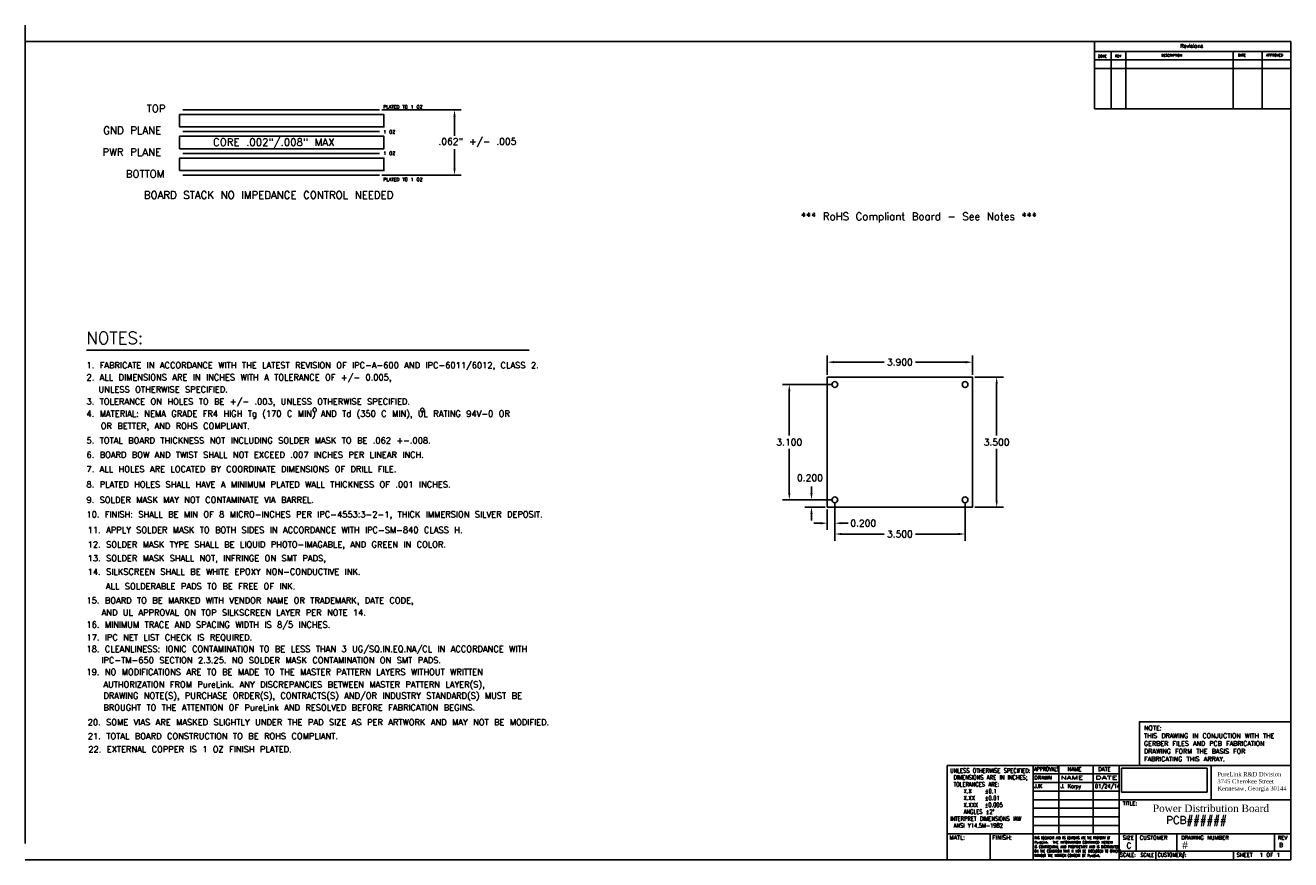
# Model space of a CAD drawing. Extents: x -0.8 to 33.2, y -13.2 to 9.3.
import ezdxf
from ezdxf.enums import TextEntityAlignment as Align

# ---------------------------------------------------------------- set-up
doc = ezdxf.new("R2010")
doc.units = 0
doc.header["$MEASUREMENT"] = 0
doc.layers.get('0').update_dxf_attribs({"linetype": 'CONTINUOUS'})
doc.layers.get('DEFPOINTS').update_dxf_attribs({"linetype": 'CONTINUOUS'})
for name, color, linetype in [('56', 7, 'CONTINUOUS'), ('BORDER', 7, 'CONTINUOUS'), ('CONSTRUCTION_CLASS', 7, 'CONTINUOUS'), ('Notes', 5, 'CONTINUOUS')]:
    doc.layers.add(name, color=color, linetype=linetype)
doc.styles.add('Roman', font='txt.shx', dxfattribs={"height": 0.11})
doc.styles.get("Standard").update_dxf_attribs({"font": 'txt.shx', "height": 0.18})
doc.dimstyles.get("Standard").update_dxf_attribs({"dimtxt": 0.18, "dimasz": 0.18, "dimexe": 0.18, "dimexo": 0.0625, "dimgap": 0.09, "dimtad": 0, "dimtih": 1, "dimtoh": 1, "dimdec": 3, "dimzin": 0, "dimdsep": 46, "dimtxsty": 'Standard', "dimcen": 0.09, "dimadec": 0, "dimazin": 0, "dimtfac": 1, "dimtdec": 3, "dimtofl": 0, "dimtmove": 0, "dimatfit": 3, "dimfxl": 0, "dimtolj": 1, "dimtzin": 0, "dimarcsym": 0})
picture_1 = doc.add_image_def('image1.png', size_in_pixel=(184, 51))

# ---------------------------------------------------------------- blocks, each defined once
blk = doc.blocks.new('GERBERFABNOTE')
blk.add_lwpolyline([(0, 0), (-4.064, 0), (-4.064, 1.174), (0, 1.174)], close=True)
at = {"insert": (-3.942, 1.067), "char_height": 0.125, "width": 3.89655, "attachment_point": 1}
blk.add_mtext('NOTE:\\PTHIS DRAWING IN CONJUCTION WITH THE GERBER FILES AND PCB FABRICATION DRAWING FORM THE BASIS FOR FABRICATING THIS ARRAY.', dxfattribs=at)
blk = doc.blocks.new('*D17')
at = {"color": 0, "linetype": 'Continuous', "lineweight": -2}
for p, q in [((20.792, -0.122), (20.792, 0.397)), ((24.692, -0.122), (24.692, 0.397)), ((20.972, 0.217), (22.322, 0.217)), ((24.512, 0.217), (23.162, 0.217))]:
    blk.add_line(p, q, dxfattribs=at)
at = {"color": 0, "linetype": 'Continuous'}
for points in [[(20.972, 0.247), (20.972, 0.187), (20.792, 0.217)], [(24.512, 0.247), (24.512, 0.187), (24.692, 0.217)]]:
    blk.add_solid(points, dxfattribs=at)
at = {"layer": 'DEFPOINTS', "color": 0, "linetype": 'Continuous'}
for p in [(24.692, 0.217), (20.792, -0.184), (24.692, -0.184)]:
    blk.add_point(p, dxfattribs=at)
at = {"color": 0, "linetype": 'Continuous', "insert": (22.742, 0.217), "char_height": 0.18, "attachment_point": 5}
blk.add_mtext('\\A1;3.900', dxfattribs=at)
blk = doc.blocks.new('*D18')
at = {"color": 0, "linetype": 'Continuous', "lineweight": -2}
for p, q in [((24.755, -0.184), (25.522, -0.184)), ((25.342, -0.364), (25.342, -1.754)), ((25.342, -3.504), (25.342, -2.114)), ((24.755, -3.684), (25.522, -3.684))]:
    blk.add_line(p, q, dxfattribs=at)
at = {"color": 0, "linetype": 'Continuous'}
for points in [[(25.312, -0.364), (25.372, -0.364), (25.342, -0.184)], [(25.312, -3.504), (25.372, -3.504), (25.342, -3.684)]]:
    blk.add_solid(points, dxfattribs=at)
at = {"layer": 'DEFPOINTS', "color": 0, "linetype": 'Continuous'}
for p in [(24.692, -0.184), (24.692, -3.684), (25.342, -3.684)]:
    blk.add_point(p, dxfattribs=at)
at = {"color": 0, "linetype": 'Continuous', "insert": (25.342, -1.934), "char_height": 0.18, "attachment_point": 5}
blk.add_mtext('\\A1;3.500', dxfattribs=at)
blk = doc.blocks.new('*D19')
at = {"color": 0, "linetype": 'Continuous', "lineweight": -2}
for p, q in [((20.992, -3.547), (20.992, -4.293)), ((20.792, -3.747), (20.792, -4.293)), ((20.612, -4.113), (20.432, -4.113)), ((21.172, -4.113), (21.352, -4.113))]:
    blk.add_line(p, q, dxfattribs=at)
at = {"color": 0, "linetype": 'Continuous'}
for points in [[(20.612, -4.083), (20.612, -4.143), (20.792, -4.113)], [(21.172, -4.083), (21.172, -4.143), (20.992, -4.113)]]:
    blk.add_solid(points, dxfattribs=at)
at = {"layer": 'DEFPOINTS', "color": 0, "linetype": 'Continuous'}
for p in [(20.792, -3.684), (20.992, -3.484), (20.992, -4.113)]:
    blk.add_point(p, dxfattribs=at)
at = {"color": 0, "linetype": 'Continuous', "insert": (21.757, -4.113), "char_height": 0.18, "attachment_point": 5}
blk.add_mtext('\\A1;0.200', dxfattribs=at)
blk = doc.blocks.new('*D20')
at = {"color": 0, "linetype": 'Continuous', "lineweight": -2}
for p, q in [((20.366, -3.304), (20.366, -3.124)), ((20.93, -3.484), (20.186, -3.484)), ((20.73, -3.684), (20.186, -3.684)), ((20.366, -3.864), (20.366, -4.044))]:
    blk.add_line(p, q, dxfattribs=at)
at = {"color": 0, "linetype": 'Continuous'}
for points in [[(20.336, -3.304), (20.396, -3.304), (20.366, -3.484)], [(20.336, -3.864), (20.396, -3.864), (20.366, -3.684)]]:
    blk.add_solid(points, dxfattribs=at)
at = {"layer": 'DEFPOINTS', "color": 0, "linetype": 'Continuous'}
for p in [(20.366, -3.484), (20.792, -3.684), (20.992, -3.484)]:
    blk.add_point(p, dxfattribs=at)
at = {"color": 0, "linetype": 'Continuous', "insert": (20.326, -2.891), "char_height": 0.18, "attachment_point": 5}
blk.add_mtext('\\A1;0.200', dxfattribs=at)
blk = doc.blocks.new('*D21')
at = {"color": 0, "linetype": 'Continuous', "lineweight": -2}
for p, q in [((20.992, -3.547), (20.992, -4.584)), ((24.492, -3.547), (24.492, -4.584)), ((21.172, -4.404), (22.322, -4.404)), ((24.312, -4.404), (23.162, -4.404))]:
    blk.add_line(p, q, dxfattribs=at)
at = {"color": 0, "linetype": 'Continuous'}
for points in [[(21.172, -4.374), (21.172, -4.434), (20.992, -4.404)], [(24.312, -4.374), (24.312, -4.434), (24.492, -4.404)]]:
    blk.add_solid(points, dxfattribs=at)
at = {"layer": 'DEFPOINTS', "color": 0, "linetype": 'Continuous'}
for p in [(20.992, -3.484), (24.492, -3.484), (24.492, -4.404)]:
    blk.add_point(p, dxfattribs=at)
at = {"color": 0, "linetype": 'Continuous', "insert": (22.742, -4.404), "char_height": 0.18, "attachment_point": 5}
blk.add_mtext('\\A1;3.500', dxfattribs=at)
blk = doc.blocks.new('*D22')
at = {"color": 0, "linetype": 'Continuous', "lineweight": -2}
for p, q in [((20.93, -0.384), (19.59, -0.384)), ((19.77, -0.564), (19.77, -1.754)), ((19.77, -3.304), (19.77, -2.114)), ((20.93, -3.484), (19.59, -3.484))]:
    blk.add_line(p, q, dxfattribs=at)
at = {"color": 0, "linetype": 'Continuous'}
for points in [[(19.74, -0.564), (19.8, -0.564), (19.77, -0.384)], [(19.74, -3.304), (19.8, -3.304), (19.77, -3.484)]]:
    blk.add_solid(points, dxfattribs=at)
at = {"layer": 'DEFPOINTS', "color": 0, "linetype": 'Continuous'}
for p in [(19.77, -0.384), (20.992, -0.384), (20.992, -3.484)]:
    blk.add_point(p, dxfattribs=at)
at = {"color": 0, "linetype": 'Continuous', "insert": (19.77, -1.934), "char_height": 0.18, "attachment_point": 5}
blk.add_mtext('\\A1;3.100', dxfattribs=at)

msp = doc.modelspace()

# ---------------------------------------------------------------- linework, layer by layer
at = {"linetype": 'Continuous'}
for p, q in [((-0.7575, 9.2761), (-0.7575, -12.7239)), ((33.2425, 8.8382), (-0.7575, 8.8382)), ((27.9689, 7.0311), (27.9689, 8.8382)), ((33.2425, 8.8382), (27.9689, 8.8382)), ((33.2425, 8.5691), (27.9689, 8.5691)), ((28.4209, 7.0297), (28.4209, 8.5691)), ((28.8094, 7.0311), (28.8094, 8.5691)), ((31.6944, 7.0311), (31.6944, 8.5691)), ((32.4771, 7.0311), (32.4771, 8.5691)), ((33.2425, -13.1618), (33.2425, 8.8382)), ((33.2425, 8.8382), (33.2425, 8.3576)), ((33.2425, 7.0311), (33.2425, 8.5691)), ((33.2425, 7.0311), (33.2425, 8.5691)), ((33.2425, 8.5691), (33.2425, 7.0311)), ((33.2425, 7.0311), (33.2425, 8.5691)), ((33.2425, 8.3468), (27.9689, 8.3468)), ((33.2425, 8.112), (27.9689, 8.112)), ((8.7563, 7.0016), (3.4712, 7.0016)), ((33.2425, 7.0311), (27.9689, 7.0311)), ((8.7563, 6.4156), (3.4712, 6.4156)), ((8.7563, 5.8297), (3.4712, 5.8297)), ((8.7563, 5.2438), (3.4712, 5.2438)), ((-0.7575, -13.1618), (33.2425, -13.1618))]:
    msp.add_line(p, q, dxfattribs=at)
for p, q in [((26.3228, -10.6246), (24.0163, -10.6246)), ((24.0163, -10.6246), (24.0163, -13.1618)), ((26.3228, -10.6246), (28.6294, -10.6246)), ((26.3228, -13.1618), (26.3228, -10.6246)), ((26.3228, -10.8553), (28.6294, -10.8553)), ((27.0148, -12.4698), (27.0148, -10.6246)), ((27.9374, -12.4698), (27.9374, -10.6246)), ((28.6294, -10.6246), (33.2425, -10.6246)), ((28.6294, -13.1618), (28.6294, -10.6246)), ((31.1041, -10.6246), (31.1041, -11.5472)), ((26.3228, -11.0859), (28.6294, -11.0859)), ((26.3228, -11.3166), (28.6294, -11.3166)), ((26.3228, -11.5472), (28.6294, -11.5472)), ((28.6294, -11.5472), (33.2425, -11.5472)), ((26.3228, -11.7779), (28.6294, -11.7779)), ((26.3228, -12.0085), (28.6294, -12.0085)), ((26.3228, -12.2392), (28.6294, -12.2392)), ((24.0163, -12.4698), (26.3228, -12.4698)), ((25.1695, -13.1618), (25.1695, -12.4698)), ((26.3228, -12.4698), (33.2425, -12.4698)), ((29.0879, -12.9312), (29.0879, -12.4698)), ((30.1835, -12.9312), (30.1835, -12.4698)), ((32.8042, -12.9312), (32.8042, -12.4698)), ((28.6294, -12.9312), (33.2425, -12.9312)), ((29.6226, -13.1618), (29.6226, -12.9312)), ((31.7086, -13.1618), (31.7086, -12.9312))]:
    msp.add_line(p, q)
for points in [[(3.3855, 6.8761), (8.8793, 6.8761), (8.8793, 6.5411), (3.3855, 6.5411)], [(3.3855, 5.9551), (8.8793, 5.9551), (8.8793, 6.2902), (3.3855, 6.2902)], [(3.3855, 5.3692), (8.8793, 5.3692), (8.8793, 5.7042), (3.3855, 5.7042)], [(20.7921, -3.6842), (24.6921, -3.6842), (24.6921, -0.1842), (20.7921, -0.1842)]]:
    msp.add_lwpolyline(points, close=True, dxfattribs=at)
for centre in [(20.9921, -0.3842), (24.4921, -0.3842), (20.9921, -3.4842), (24.4921, -3.4842)]:
    msp.add_circle(centre, 0.078, dxfattribs=at)
at = {"layer": '56', "color": 137, "linetype": 'Continuous'}
msp.add_line((0.8852, 0.5426), (12.7778, 0.5426), dxfattribs=at)
at = {"layer": 'Notes', "linetype": 'Continuous'}
for p, q in [((8.8188, 7.0016), (10.9555, 7.0016)), ((10.7755, 6.8216), (10.7755, 6.3027)), ((10.7755, 5.4238), (10.7755, 5.9427)), ((8.8188, 5.2438), (10.9555, 5.2438))]:
    msp.add_line(p, q, dxfattribs=at)
for points in [[(10.7455, 6.8216), (10.8055, 6.8216), (10.7755, 7.0016)], [(10.7455, 5.4238), (10.8055, 5.4238), (10.7755, 5.2438)]]:
    msp.add_solid(points, dxfattribs=at)

# ---------------------------------------------------------------- block references
at = {"layer": 'BORDER'}
msp.add_blockref('GERBERFABNOTE', (33.2425, -10.6246), dxfattribs=at)

# ---------------------------------------------------------------- texts
at = {"style": 'Roman'}
for s, p in [('DATE', (31.8281, 8.4404)), ('APPROVED', (32.583, 8.4404)), ('ZONE', (28.0651, 8.4129)), ('REV', (28.52, 8.4188)), ('DESCRIPTION', (29.7667, 8.4324))]:
    msp.add_text(s, height=0.065, dxfattribs=at).set_placement(p)
for s, height, width, p in [('UNLESS OTHERWISE SPECIFIED:', 0.115327, 0.75, (24.0933, -10.8228)), ('APPROVALS', 0.10518, 0.7, (26.3498, -10.7767)), (' TOLERANCES ARE:', 0.115327, 0.75, (24.0933, -11.1919)), (' DIMENSIONS ARE IN INCHES;', 0.115327, 0.75, (24.0933, -11.0074)), ('JJK', 0.10518, 0.9, (26.3491, -11.238)), ('J. Karpy', 0.10518, 0.9, (27.0603, -11.238)), ('01/24/14', 0.10518, 0.9, (27.9842, -11.238)), ('    X.X    %%p0.1', 0.115327, 0.75, (24.0933, -11.3764)), ('    X.XX   %%p0.01', 0.115327, 0.75, (24.0933, -11.5609)), ('    ANGLES %%p2%%d', 0.115327, 0.75, (24.0933, -11.93)), ('    X.XXX  %%p0.005', 0.115327, 0.75, (24.0933, -11.7455)), ('INTERPRET DIMENSIONS IAW', 0.115327, 0.75, (24.0933, -12.1145)), (' ANSI Y14.5M-1982', 0.115327, 0.75, (24.0933, -12.299)), ('THIS DOCUMENT AND ITS CONTENTS ARE THE PROPERTY OF ', 0.07, 0.57, (26.355, -12.6113)), ('ON THE CONDITION THAT IT NOT BE DISCLOSED TO OTHERS', 0.07, 0.65, (26.355, -12.9656)), ('IS CONFIDENTIAL AND PROPRIETARY AND IS DISTRIBUTED', 0.069, 0.69, (26.355, -12.8475)), ('PureLink.  THE INFORMATION CONTAINED HEREIN', 0.07, 0.73, (26.355, -12.7294)), ('WITHOUT THE WRITTEN CONSENT OF PureLink.', 0.07, 0.65, (26.355, -13.0837)), ('SCALE:', 0.10518, 0.9, (28.6536, -13.0833)), ('CUSTOMER#:  ', 0.105179, 0.75, (29.6667, -13.0833))]:
    msp.add_text(s, height=height, dxfattribs=dict(width=width)).set_placement(p)
for s, height, p in [('NAME', 0.10518, (27.2451, -10.7767)), ('DATE', 0.10518, (28.0705, -10.7767)), ('DRAWN', 0.10518, (26.3491, -11.0074)), ('TITLE:', 0.10518, (28.728, -11.6993)), ('MATL:', 0.11533, (24.0688, -12.622)), ('FINISH:', 0.11533, (25.2221, -12.622)), ('SIZE', 0.10518, (28.728, -12.622)), ('CUSTOMER', 0.10518, (29.1866, -12.622)), ('DRAWING NUMBER', 0.105179, (30.2965, -12.622)), (' REV', 0.10518, (32.8001, -12.622)), (' C', 0.15, (28.6937, -12.8577)), ('SHEET  1 OF 1', 0.105179, (31.7868, -13.0833))]:
    msp.add_text(s, height=height).set_placement(p)
at = {"linetype": 'Continuous', "insert": (30.2768, 8.771), "char_height": 0.1, "width": 0.086545, "attachment_point": 1}
msp.add_mtext('Revisions', dxfattribs=at)
at = {"linetype": 'Continuous', "attachment_point": 1, "style": 'Roman'}
for s, insert, char_height, width in [('{\\fTimes New Roman|b0|i0|c0|p16;PureLink R&D Division\\P3745 Cherokee Street\\PKennesaw, Georgia 30144}', (31.2735, -10.8056), 0.114293, 2.774697), ('{\\fTimes New Roman|b0|i0|c0|p16;Power Distribution Board}', (29.538, -11.6796), 0.2, 9.660698), ('PCB######', (29.9007, -11.9952), 0.2, 9.660698), ('{\\fTimes New Roman|b0|i0|c0|p16;#}', (30.3254, -12.6718), 0.2, 9.660698), ('B', (32.9343, -12.7123), 0.11, 0.299512)]:
    msp.add_mtext(s, dxfattribs=dict(at, insert=insert, char_height=char_height, width=width))
for tag, height, width, p, p2 in [('NAME', 0.105, 1.546138, (27.0668, -11.0071), (27.6621, -11.0071)), ('DATE', 0.105, 1.546138, (27.9894, -11.0071), (28.5847, -11.0071)), ('SCALE', 0.1, 0.760306, (29.2098, -13.0843), (29.5646, -13.0843))]:
    msp.add_attdef(tag, text='', height=height, dxfattribs=dict(width=width)).set_placement(p, p2, align=Align.FIT)
at = {"layer": '56', "color": 137, "linetype": 'Continuous'}
msp.add_text('NOTES:', height=0.32582, dxfattribs=at).set_placement((0.8852, 0.7055))
at = {"layer": 'CONSTRUCTION_CLASS', "color": 5, "linetype": 'Continuous'}
for s, height, p in [('1. FABRICATE IN ACCORDANCE WITH THE LATEST REVISION OF IPC-A-600 AND IPC-6011/6012, CLASS 2.', 0.162911, (0.8852, 0.0539)), ('2. ALL DIMENSIONS ARE IN INCHES WITH A TOLERANCE OF +/- 0.005,', 0.162911, (0.8852, -0.2719)), ('UNLESS OTHERWISE SPECIFIED.', 0.162911, (1.2111, -0.5978)), ('3. TOLERANCE ON HOLES TO BE +/- .003, UNLESS OTHERWISE SPECIFIED.', 0.162911, (0.8852, -0.9236)), ('o', 0.1629, (6.9514, -1.1223)), ('o', 0.1629, (9.8437, -1.1261)), ('4. MATERIAL: NEMA GRADE FR4 HIGH Tg (170 C MIN) AND Td (350 C MIN), UL RATING 94V-0 OR ', 0.162911, (0.8852, -1.2494)), ('OR BETTER, AND ROHS COMPLIANT.', 0.162911, (1.2691, -1.5789)), ('5. TOTAL BOARD THICKNESS NOT INCLUDING SOLDER MASK TO BE .062 +-.008.', 0.162911, (0.8852, -1.97)), ('6. BOARD BOW AND TWIST SHALL NOT EXCEED .007 INCHES PER LINEAR INCH.', 0.162911, (0.8852, -2.3546)), ('7. ALL HOLES ARE LOCATED BY COORDINATE DIMENSIONS OF DRILL FILE.', 0.162911, (0.8852, -2.7393)), ('8. PLATED HOLES SHALL HAVE A MINIMUM PLATED WALL THICKNESS OF .001 INCHES.', 0.162911, (0.8852, -3.1515)), ('9. SOLDER MASK MAY NOT CONTAMINATE VIA BARREL.', 0.162911, (0.8852, -3.5685)), ('10. FINISH: SHALL BE MIN OF 8 MICRO-INCHES PER IPC-4553:3-2-1, THICK IMMERSION SILVER DEPOSIT. ', 0.162911, (0.8852, -3.957)), ('11. APPLY SOLDER MASK TO BOTH SIDES IN ACCORDANCE WITH IPC-SM-840 CLASS H.', 0.162911, (0.9192, -4.3766)), ('12. SOLDER MASK TYPE SHALL BE LIQUID PHOTO-IMAGABLE, AND GREEN IN COLOR.', 0.162911, (0.9192, -4.767)), ('13. SOLDER MASK SHALL NOT, INFRINGE ON SMT PADS,', 0.162911, (0.9192, -5.1367)), ('14. SILKSCREEN SHALL BE WHITE EPOXY NON-CONDUCTIVE INK.', 0.162911, (0.9192, -5.4989)), ('ALL SOLDERABLE PADS TO BE FREE OF INK.', 0.162911, (1.408, -5.8905)), ('15. BOARD TO BE MARKED WITH VENDOR NAME OR TRADEMARK, DATE CODE, ', 0.162911, (0.8852, -6.2713)), ('AND UL APPROVAL ON TOP SILKSCREEN LAYER PER NOTE 14.', 0.162911, (1.2924, -6.5972)), ('16. MINIMUM TRACE AND SPACING WIDTH IS 8/5 INCHES.', 0.162911, (0.8852, -6.923)), ('17. IPC NET LIST CHECK IS REQUIRED.', 0.162911, (0.8852, -7.267)), ('18. CLEANLINESS: IONIC CONTAMINATION TO BE LESS THAN 3 UG/SQ.IN.EQ.NA/CL IN ACCORDANCE WITH', 0.162911, (0.8852, -7.5774)), ('IPC-TM-650 SECTION 2.3.25. NO SOLDER MASK CONTAMINATION ON SMT PADS.', 0.162911, (1.286, -7.8778)), ('19. NO MODIFICATIONS ARE TO BE MADE TO THE MASTER PATTERN LAYERS WITHOUT WRITTEN ', 0.162911, (0.8852, -8.1958)), ('AUTHORIZATION FROM PureLink. ANY DISCREPANCIES BETWEEN MASTER PATTERN LAYER(S), ', 0.162911, (1.339, -8.5315)), ('DRAWING NOTE(S), PURCHASE ORDER(S), CONTRACTS(S) AND/OR INDUSTRY STANDARD(S) MUST BE', 0.162911, (1.339, -8.8319)), ('BROUGHT TO THE ATTENTION OF PureLink AND RESOLVED BEFORE FABRICATION BEGINS.', 0.162911, (1.339, -9.1524)), ('20. SOME VIAS ARE MASKED SLIGHTLY UNDER THE PAD SIZE AS PER ARTWORK AND MAY NOT BE MODIFIED.', 0.162911, (0.9192, -9.547)), ('21. TOTAL BOARD CONSTRUCTION TO BE ROHS COMPLIANT.', 0.162911, (0.9234, -9.9191)), ('22. EXTERNAL COPPER IS 1 OZ FINISH PLATED.', 0.162911, (0.9349, -10.2735))]:
    msp.add_text(s, height=height, dxfattribs=at).set_placement(p)
at = {"layer": 'Notes', "attachment_point": 1}
for s, insert, char_height, width in [('TOP', (2.5057, 7.1368), 0.2, 0.744716), ('PLATED TO 1 OZ', (8.8639, 7.1272), 0.089405, 1.377492), ('GND PLANE', (1.3369, 6.5509), 0.2, 3.759325), ('CORE .002"/.008" MAX', (4.2868, 6.235), 0.2, 4.287222), ('1 OZ', (8.8639, 6.453), 0.0894, 1.377492), ('PWR PLANE', (1.3172, 5.965), 0.2, 1.988441), ('1 OZ', (8.8639, 5.8789), 0.0894, 1.377492), ('BOTTOM', (1.942, 5.379), 0.2, 0.744716), ('PLATED TO 1 OZ', (8.8639, 5.1757), 0.089405, 1.377492), ('BOARD STACK NO IMPEDANCE CONTROL NEEDED', (2.428, 4.8122), 0.2, 9.399899), ('*** RoHS Compliant Board - See Notes ***', (20.0829, 4.2379), 0.2, 9.399899)]:
    msp.add_mtext(s, dxfattribs=dict(at, insert=insert, char_height=char_height, width=width))
at = {"layer": 'Notes', "linetype": 'Continuous', "insert": (11.3902, 6.1227), "char_height": 0.18, "attachment_point": 5}
msp.add_mtext('.062" +/- .005', dxfattribs=at)

# ---------------------------------------------------------------- dimensions: what is measured, and where the dimension line sits
at = {"linetype": 'Continuous'}
for base, p1, p2, picture, middle in [((24.6921, 0.2166), (20.7921, -0.1842), (24.6921, -0.1842), '*D17', (22.7421, 0.2166)), ((20.9921, -4.113), (20.7921, -3.6842), (20.9921, -3.4842), '*D19', (21.7571, -4.113)), ((24.4921, -4.4042), (20.9921, -3.4842), (24.4921, -3.4842), '*D21', (22.7421, -4.4042))]:
    dim = msp.add_linear_dim(base=base, p1=p1, p2=p2, dimstyle='Standard', dxfattribs=at)
    dim.commit()
    dim.dimension.update_dxf_attribs({"geometry": picture, "text_midpoint": middle})
for base, p1, p2, picture, middle in [((25.3422, -3.6842), (24.6921, -0.1842), (24.6921, -3.6842), '*D18', (25.3422, -1.9342)), ((19.7696, -0.3842), (20.9921, -3.4842), (20.9921, -0.3842), '*D22', (19.7696, -1.9342))]:
    dim = msp.add_linear_dim(base=base, p1=p1, p2=p2, angle=90, dimstyle='Standard', dxfattribs=at)
    dim.commit()
    dim.dimension.update_dxf_attribs({"geometry": picture, "text_midpoint": middle})
dim = msp.add_linear_dim(base=(20.3658, -3.4842), p1=(20.7921, -3.6842), p2=(20.9921, -3.4842), angle=90, dimstyle='Standard', override={"dimtmove": 2}, dxfattribs=at)
dim.commit()
dim.dimension.update_dxf_attribs({"geometry": '*D20', "text_midpoint": (20.3256, -2.8907), "dimtype": 160})

# ---------------------------------------------------------------- pictures from other files: only their frames are drawn
image = msp.add_image(picture_1, insert=(28.6963, -11.3417), size_in_units=(2.3054, 0.639), dxfattribs=at)
image.dxf.flags = 7

doc.saveas('drawing.dxf')
